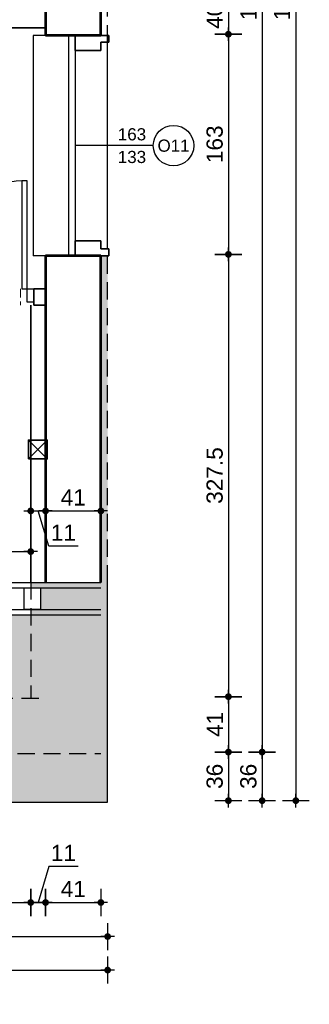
# Model space of a CAD drawing. Header units: millimetres. Extents: x 11979 to 23691, y 12825 to 41978.
# Tile 145 of 256: x 21515 to 21730, y 33072 to 33801. Entities that reach past the tile are written whole.
import ezdxf
from ezdxf.enums import TextEntityAlignment as Align

# ---------------------------------------------------------------- set-up
doc = ezdxf.new("R2010")
doc.units = ezdxf.units.MM
doc.linetypes.add('DASHED', pattern=[19.05, 12.7, -6.35])
for name, color, linetype in [('-LI-WIDOK', 2, 'Continuous'), ('-WYMIAR', 8, 'Continuous'), ('_drzwi łuk', 1, 'Continuous'), ('_PROJEKTOWANE', 5, 'Continuous'), ('drzwi łuk', 1, 'Continuous'), ('PROJEKTOWANE', 5, 'Continuous')]:
    doc.layers.add(name, color=color, linetype=linetype)
for name, color, linetype, lineweight in [('-ŚCIANY DZIAŁOWE', 3, 'Continuous', 35), ('-ŚCIANY NOŚNE', 4, 'Continuous', 53), ('CIENKA - KRESKOWANIA', 254, 'Continuous', 0)]:
    doc.layers.add(name, color=color, linetype=linetype, lineweight=lineweight)
doc.styles.add('ARIAL', font='arial.ttf', dxfattribs={"height": 0.5})
doc.styles.get("Standard").update_dxf_attribs({"font": 'arial.ttf'})
doc.dimstyles.new('CZA-KROPKA-50', dxfattribs={"dimtxt": 12, "dimasz": 1, "dimexe": 2, "dimexo": 25, "dimgap": 4, "dimtad": 1, "dimdec": 1, "dimrnd": 0.5, "dimzin": 9, "dimdsep": 46, "dimtxsty": 'Standard', "dimblk": 'CZA-KROPKA', "dimblk1": 'CZA-KROPKA', "dimblk2": 'CZA-KROPKA', "dimsah": 1, "dimcen": -20, "dimse1": 1, "dimse2": 1, "dimclrd": 8, "dimclre": 8, "dimclrt": 9, "dimadec": 0, "dimazin": 0, "dimtfac": 1, "dimtdec": 1, "dimtmove": 1, "dimatfit": 3, "dimldrblk": 'CZA-KROPKA', "dimfxl": 1, "dimtolj": 1, "dimtzin": 9, "dimarcsym": 0})

# ---------------------------------------------------------------- blocks, each defined once
blk = doc.blocks.new('CZA-KROPKA')
at = {"layer": '-WYMIAR', "linetype": 'ByBlock'}
for p, q in [((0, 10), (0, -10)), ((5, 0), (-5, 0))]:
    blk.add_line(p, q, dxfattribs=at)
at = {"layer": '-WYMIAR', "linetype": 'ByBlock', "const_width": 2.5}
blk.add_lwpolyline([(-1.25, 0, 1), (1.25, 0, 1)], format="xyb", close=True, dxfattribs=at)
blk = doc.blocks.new('*D1322')
at = {"layer": '-WYMIAR', "color": 8, "lineweight": -2}
blk.add_line((21670.18, 33626.12), (21670.18, 33300.62), dxfattribs=at)
at = {"layer": 'Defpoints', "color": 0}
for p in [(21581.7, 33627.12), (21578.7, 33299.62), (21670.18, 33299.62)]:
    blk.add_point(p, dxfattribs=at)
at = {"layer": '-WYMIAR', "color": 8, "lineweight": -2}
for p, rotation in [((21670.18, 33627.12), 90), ((21670.18, 33299.62), 270)]:
    blk.add_blockref('CZA-KROPKA', p, dxfattribs=dict(at, rotation=rotation))
at = {"layer": '-WYMIAR', "color": 9, "insert": (21660.05, 33463.37), "char_height": 12, "attachment_point": 5, "rotation": 90, "bg_fill": 3, "box_fill_scale": 1.1, "bg_fill_color": 257, "bg_fill_transparency": 0}
blk.add_mtext('\\A1;327.5', dxfattribs=at)
blk = doc.blocks.new('*D1323')
at = {"layer": '-WYMIAR', "color": 8, "lineweight": -2}
blk.add_line((21670.18, 33298.62), (21670.18, 33259.62), dxfattribs=at)
at = {"layer": 'Defpoints', "color": 0}
for p in [(21578.7, 33299.62), (21619.7, 33258.62), (21670.18, 33258.62)]:
    blk.add_point(p, dxfattribs=at)
at = {"layer": '-WYMIAR', "color": 8, "lineweight": -2}
for p, rotation in [((21670.18, 33299.62), 90), ((21670.18, 33258.62), 270)]:
    blk.add_blockref('CZA-KROPKA', p, dxfattribs=dict(at, rotation=rotation))
at = {"layer": '-WYMIAR', "color": 9, "insert": (21660.15, 33279.12), "char_height": 12, "attachment_point": 5, "rotation": 90, "bg_fill": 3, "box_fill_scale": 1.1, "bg_fill_color": 257, "bg_fill_transparency": 0}
blk.add_mtext('\\A1;41', dxfattribs=at)
blk = doc.blocks.new('*D1324')
at = {"layer": '-WYMIAR', "color": 8, "lineweight": -2}
blk.add_line((21670.18, 33257.62), (21670.18, 33223.62), dxfattribs=at)
at = {"layer": 'Defpoints', "color": 0}
for p in [(21619.7, 33258.62), (21624.7, 33222.62), (21670.18, 33222.62)]:
    blk.add_point(p, dxfattribs=at)
at = {"layer": '-WYMIAR', "color": 8, "lineweight": -2}
for p, rotation in [((21670.18, 33258.62), 90), ((21670.18, 33222.62), 270)]:
    blk.add_blockref('CZA-KROPKA', p, dxfattribs=dict(at, rotation=rotation))
at = {"layer": '-WYMIAR', "color": 9, "insert": (21660.05, 33240.62), "char_height": 12, "attachment_point": 5, "rotation": 90, "bg_fill": 3, "box_fill_scale": 1.1, "bg_fill_color": 257, "bg_fill_transparency": 0}
blk.add_mtext('\\A1;36', dxfattribs=at)
blk = doc.blocks.new('*D1332')
at = {"layer": '-WYMIAR', "color": 8, "lineweight": -2}
blk.add_line((21203.07, 33147.22), (21522.67, 33147.22), dxfattribs=at)
at = {"layer": 'Defpoints', "color": 0}
for p in [(21202.07, 33454.77), (21523.67, 33360.17), (21523.67, 33147.22)]:
    blk.add_point(p, dxfattribs=at)
at = {"layer": '-WYMIAR', "color": 8, "lineweight": -2, "rotation": 180}
blk.add_blockref('CZA-KROPKA', (21202.07, 33147.22), dxfattribs=at)
at = {"layer": '-WYMIAR', "color": 8, "lineweight": -2}
blk.add_blockref('CZA-KROPKA', (21523.67, 33147.22), dxfattribs=at)
at = {"layer": '-WYMIAR', "color": 9, "insert": (21362.87, 33157.35), "char_height": 12, "attachment_point": 5, "bg_fill": 3, "box_fill_scale": 1.1, "bg_fill_color": 257, "bg_fill_transparency": 0}
blk.add_mtext('\\A1;321.5', dxfattribs=at)
blk = doc.blocks.new('*D1333')
at = {"layer": '-WYMIAR', "color": 8, "lineweight": -2}
blk.add_line((21535.67, 33147.22), (21574.67, 33147.22), dxfattribs=at)
at = {"layer": 'Defpoints', "color": 0}
for p in [(21575.67, 33328.22), (21534.67, 33298.62), (21575.67, 33147.22)]:
    blk.add_point(p, dxfattribs=at)
at = {"layer": '-WYMIAR', "color": 8, "lineweight": -2, "rotation": 180}
blk.add_blockref('CZA-KROPKA', (21534.67, 33147.22), dxfattribs=at)
at = {"layer": '-WYMIAR', "color": 8, "lineweight": -2}
blk.add_blockref('CZA-KROPKA', (21575.67, 33147.22), dxfattribs=at)
at = {"layer": '-WYMIAR', "color": 9, "insert": (21555.17, 33157.25), "char_height": 12, "attachment_point": 5, "bg_fill": 3, "box_fill_scale": 1.1, "bg_fill_color": 257, "bg_fill_transparency": 0}
blk.add_mtext('\\A1;41', dxfattribs=at)
blk = doc.blocks.new('*D1334')
at = {"layer": '-WYMIAR', "color": 8, "lineweight": -2}
blk.add_line((19871.67, 33097.18), (21579.67, 33097.18), dxfattribs=at)
at = {"layer": 'Defpoints', "color": 0}
for p in [(19870.67, 33328.22), (21580.67, 33328.22), (21580.67, 33097.18)]:
    blk.add_point(p, dxfattribs=at)
at = {"layer": '-WYMIAR', "color": 8, "lineweight": -2, "rotation": 180}
blk.add_blockref('CZA-KROPKA', (19870.67, 33097.18), dxfattribs=at)
at = {"layer": '-WYMIAR', "color": 8, "lineweight": -2}
blk.add_blockref('CZA-KROPKA', (21580.67, 33097.18), dxfattribs=at)
at = {"layer": '-WYMIAR', "color": 9, "insert": (20725.67, 33107.31), "char_height": 12, "attachment_point": 5, "bg_fill": 3, "box_fill_scale": 1.1, "bg_fill_color": 257, "bg_fill_transparency": 0}
blk.add_mtext('\\A1;1710', dxfattribs=at)
blk = doc.blocks.new('*D1338')
at = {"layer": '-WYMIAR', "color": 8, "lineweight": -2}
blk.add_line((20968.72, 33122.01), (21579.67, 33122.01), dxfattribs=at)
at = {"layer": 'Defpoints', "color": 0}
for p in [(20967.72, 33384.17), (21580.67, 33221.62), (21580.67, 33122.01)]:
    blk.add_point(p, dxfattribs=at)
at = {"layer": '-WYMIAR', "color": 8, "lineweight": -2, "rotation": 180}
blk.add_blockref('CZA-KROPKA', (20967.72, 33122.01), dxfattribs=at)
at = {"layer": '-WYMIAR', "color": 8, "lineweight": -2}
blk.add_blockref('CZA-KROPKA', (21580.67, 33122.01), dxfattribs=at)
at = {"layer": '-WYMIAR', "color": 9, "insert": (21274.19, 33132.14), "char_height": 12, "attachment_point": 5, "bg_fill": 3, "box_fill_scale": 1.1, "bg_fill_color": 257, "bg_fill_transparency": 0}
blk.add_mtext('\\A1;613', dxfattribs=at)
blk = doc.blocks.new('*D1339')
at = {"layer": '-WYMIAR', "color": 8, "lineweight": -2}
blk.add_line((21720.18, 34414.62), (21720.18, 33223.62), dxfattribs=at)
at = {"layer": 'Defpoints', "color": 0}
for p in [(21624.7, 34415.62), (21624.7, 33222.62), (21720.18, 33222.62)]:
    blk.add_point(p, dxfattribs=at)
at = {"layer": '-WYMIAR', "color": 8, "lineweight": -2}
for p, rotation in [((21720.18, 34415.62), 90), ((21720.18, 33222.62), 270)]:
    blk.add_blockref('CZA-KROPKA', p, dxfattribs=dict(at, rotation=rotation))
at = {"layer": '-WYMIAR', "color": 9, "insert": (21710.05, 33819.12), "char_height": 12, "attachment_point": 5, "rotation": 90, "bg_fill": 3, "box_fill_scale": 1.1, "bg_fill_color": 257, "bg_fill_transparency": 0}
blk.add_mtext('\\A1;1193', dxfattribs=at)
blk = doc.blocks.new('*D1341')
at = {"layer": '-WYMIAR', "color": 8, "lineweight": -2}
blk.add_line((21695.18, 34378.62), (21695.18, 33259.62), dxfattribs=at)
at = {"layer": 'Defpoints', "color": 0}
for p in [(21619.7, 34379.62), (21619.7, 33258.62), (21695.18, 33258.62)]:
    blk.add_point(p, dxfattribs=at)
at = {"layer": '-WYMIAR', "color": 8, "lineweight": -2}
for p, rotation in [((21695.18, 34379.62), 90), ((21695.18, 33258.62), 270)]:
    blk.add_blockref('CZA-KROPKA', p, dxfattribs=dict(at, rotation=rotation))
at = {"layer": '-WYMIAR', "color": 9, "insert": (21685.15, 33819.12), "char_height": 12, "attachment_point": 5, "rotation": 90, "bg_fill": 3, "box_fill_scale": 1.1, "bg_fill_color": 257, "bg_fill_transparency": 0}
blk.add_mtext('\\A1;1121', dxfattribs=at)
blk = doc.blocks.new('*D1342')
at = {"layer": '-WYMIAR', "color": 8, "lineweight": -2}
blk.add_line((21695.18, 33257.62), (21695.18, 33223.62), dxfattribs=at)
at = {"layer": 'Defpoints', "color": 0}
for p in [(21619.7, 33258.62), (21619.7, 33222.62), (21695.18, 33222.62)]:
    blk.add_point(p, dxfattribs=at)
at = {"layer": '-WYMIAR', "color": 8, "lineweight": -2}
for p, rotation in [((21695.18, 33258.62), 90), ((21695.18, 33222.62), 270)]:
    blk.add_blockref('CZA-KROPKA', p, dxfattribs=dict(at, rotation=rotation))
at = {"layer": '-WYMIAR', "color": 9, "insert": (21685.05, 33240.62), "char_height": 12, "attachment_point": 5, "rotation": 90, "bg_fill": 3, "box_fill_scale": 1.1, "bg_fill_color": 257, "bg_fill_transparency": 0}
blk.add_mtext('\\A1;36', dxfattribs=at)
blk = doc.blocks.new('*D1351')
at = {"layer": '-WYMIAR', "color": 8, "lineweight": -2}
for p, q in [((21524.67, 33437.14), (21533.67, 33437.14)), ((21536.99, 33411.06), (21529.17, 33437.14)), ((21558.74, 33411.06), (21536.99, 33411.06))]:
    blk.add_line(p, q, dxfattribs=at)
at = {"layer": 'Defpoints', "color": 0}
for p in [(21523.67, 33437.14), (21534.67, 33437.14), (21534.67, 33437.14)]:
    blk.add_point(p, dxfattribs=at)
at = {"layer": '-WYMIAR', "color": 8, "lineweight": -2, "rotation": 180}
blk.add_blockref('CZA-KROPKA', (21523.67, 33437.14), dxfattribs=at)
at = {"layer": '-WYMIAR', "color": 8, "lineweight": -2}
blk.add_blockref('CZA-KROPKA', (21534.67, 33437.14), dxfattribs=at)
at = {"layer": '-WYMIAR', "color": 9, "insert": (21547.86, 33421.09), "char_height": 12, "attachment_point": 5, "bg_fill": 3, "box_fill_scale": 1.1, "bg_fill_color": 257, "bg_fill_transparency": 0}
blk.add_mtext('\\A1;11', dxfattribs=at)
blk = doc.blocks.new('*D1352')
at = {"layer": '-WYMIAR', "color": 8, "lineweight": -2}
blk.add_line((21535.67, 33437.14), (21574.67, 33437.14), dxfattribs=at)
at = {"layer": 'Defpoints', "color": 0}
for p in [(21534.67, 33437.14), (21575.67, 33437.14), (21575.67, 33423.79)]:
    blk.add_point(p, dxfattribs=at)
at = {"layer": '-WYMIAR', "color": 8, "lineweight": -2, "rotation": 180}
blk.add_blockref('CZA-KROPKA', (21534.67, 33437.14), dxfattribs=at)
at = {"layer": '-WYMIAR', "color": 8, "lineweight": -2}
blk.add_blockref('CZA-KROPKA', (21575.67, 33437.14), dxfattribs=at)
at = {"layer": '-WYMIAR', "color": 9, "insert": (21555.17, 33447.16), "char_height": 12, "attachment_point": 5, "bg_fill": 3, "box_fill_scale": 1.1, "bg_fill_color": 257, "bg_fill_transparency": 0}
blk.add_mtext('\\A1;41', dxfattribs=at)
blk = doc.blocks.new('*D1354')
at = {"layer": '-WYMIAR', "color": 8, "lineweight": -2}
blk.add_line((21670.18, 33829.62), (21670.18, 33791.12), dxfattribs=at)
at = {"layer": 'Defpoints', "color": 0}
for p in [(21619.7, 33830.62), (21619.7, 33790.12)]:
    blk.add_point(p, dxfattribs=at)
at = {"layer": '-WYMIAR', "color": 8, "lineweight": -2}
for p, rotation in [((21670.18, 33830.62), 90), ((21670.18, 33790.12), 270)]:
    blk.add_blockref('CZA-KROPKA', p, dxfattribs=dict(at, rotation=rotation))
at = {"layer": '-WYMIAR', "color": 9, "insert": (21660.05, 33810.37), "char_height": 12, "attachment_point": 5, "rotation": 90, "bg_fill": 3, "box_fill_scale": 1.1, "bg_fill_color": 257, "bg_fill_transparency": 0}
blk.add_mtext('\\A1;40.5', dxfattribs=at)
at = {"layer": 'Defpoints', "color": 0}
blk.add_point((21670.18, 33790.12), dxfattribs=at)
blk = doc.blocks.new('*D1355')
at = {"layer": '-WYMIAR', "color": 8, "lineweight": -2}
blk.add_line((21670.18, 33789.12), (21670.18, 33628.12), dxfattribs=at)
at = {"layer": 'Defpoints', "color": 0}
for p in [(21619.7, 33790.12), (21619.7, 33627.12), (21670.18, 33627.12)]:
    blk.add_point(p, dxfattribs=at)
at = {"layer": '-WYMIAR', "color": 8, "lineweight": -2}
for p, rotation in [((21670.18, 33790.12), 89.99999999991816), ((21670.18, 33627.12), 269.9999999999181)]:
    blk.add_blockref('CZA-KROPKA', p, dxfattribs=dict(at, rotation=rotation))
at = {"layer": '-WYMIAR', "color": 9, "insert": (21660.05, 33708.62), "char_height": 12, "attachment_point": 5, "rotation": 90, "bg_fill": 3, "box_fill_scale": 1.1, "bg_fill_color": 257, "bg_fill_transparency": 0}
blk.add_mtext('\\A1;163', dxfattribs=at)
blk = doc.blocks.new('*D1376')
at = {"layer": '-WYMIAR', "color": 8, "lineweight": -2}
for p, q in [((21536.99, 33173.9), (21529.17, 33147.22)), ((21558.74, 33173.9), (21536.99, 33173.9)), ((21524.67, 33147.22), (21533.67, 33147.22))]:
    blk.add_line(p, q, dxfattribs=at)
at = {"layer": 'Defpoints', "color": 0}
for p in [(21523.67, 33298.62), (21534.67, 33298.62), (21534.67, 33147.22)]:
    blk.add_point(p, dxfattribs=at)
at = {"layer": '-WYMIAR', "color": 8, "lineweight": -2, "rotation": 180}
blk.add_blockref('CZA-KROPKA', (21523.67, 33147.22), dxfattribs=at)
at = {"layer": '-WYMIAR', "color": 8, "lineweight": -2}
blk.add_blockref('CZA-KROPKA', (21534.67, 33147.22), dxfattribs=at)
at = {"layer": '-WYMIAR', "color": 9, "insert": (21547.86, 33183.92), "char_height": 12, "attachment_point": 5, "bg_fill": 3, "box_fill_scale": 1.1, "bg_fill_color": 257, "bg_fill_transparency": 0}
blk.add_mtext('\\A1;11', dxfattribs=at)
blk = doc.blocks.new('*D1651')
at = {"layer": '_PROJEKTOWANE', "color": 8, "lineweight": -2}
blk.add_line((21323.07, 33407.04), (21522.67, 33407.04), dxfattribs=at)
at = {"layer": 'Defpoints', "color": 0}
for p in [(21322.07, 33413.95), (21523.67, 33418.42), (21523.67, 33407.04)]:
    blk.add_point(p, dxfattribs=at)
at = {"layer": '_PROJEKTOWANE', "color": 8, "lineweight": -2, "rotation": 180}
blk.add_blockref('CZA-KROPKA', (21322.07, 33407.04), dxfattribs=at)
at = {"layer": '_PROJEKTOWANE', "color": 8, "lineweight": -2}
blk.add_blockref('CZA-KROPKA', (21523.67, 33407.04), dxfattribs=at)
at = {"layer": '_PROJEKTOWANE', "color": 9, "insert": (21422.87, 33417.17), "char_height": 12, "attachment_point": 5}
blk.add_mtext('\\A1;201.5', dxfattribs=at)

msp = doc.modelspace()

# ---------------------------------------------------------------- hatches: boundary and pattern name
at = {"layer": '-LI-WIDOK', "true_color": 0xaf4318}
h = msp.add_hatch(color=34, dxfattribs=at)
h.dxf.hatch_style = 1
edge = h.paths.add_edge_path()
edge.add_line((20545.05, 33298.49), (20413.67, 33298.62))
edge.add_line((20413.67, 33298.62), (20413.67, 33364.17))
edge.add_line((20413.67, 33364.17), (19914.83, 33364.17))
edge.add_line((19914.83, 33364.17), (19914.83, 33380.17))
edge.add_line((19914.83, 33380.17), (19926.83, 33380.17))
edge.add_line((19926.83, 33380.17), (20338.22, 33380.17))
edge.add_line((20338.22, 33380.17), (20413.67, 33380.17))
edge.add_line((20413.67, 33380.17), (20413.67, 33384.17))
edge.add_line((20413.67, 33384.17), (20338.22, 33384.17))
edge.add_line((20338.22, 33384.17), (19875.67, 33384.17))
edge.add_line((19875.67, 33384.17), (19875.67, 33667.12))
edge.add_line((19875.67, 33667.12), (19870.67, 33667.12))
edge.add_line((19870.67, 33667.12), (19870.67, 33221.62))
edge.add_line((19870.67, 33221.62), (21580.67, 33221.62))
edge.add_line((21580.67, 33221.62), (21580.67, 33384.17))
edge.add_line((21580.67, 33384.17), (21580.67, 33626.12))
edge.add_line((21580.67, 33626.12), (21575.67, 33626.12))
edge.add_line((21575.67, 33626.12), (21575.67, 33384.17))
edge.add_line((21575.67, 33384.17), (21523.67, 33384.17))
edge.add_line((21523.67, 33384.17), (21523.67, 33380.17))
edge.add_line((21523.67, 33380.17), (21530.83, 33380.17))
edge.add_line((21530.83, 33380.17), (21530.83, 33364.17))
edge.add_line((21530.83, 33364.17), (21523.67, 33364.17))
edge.add_line((21523.67, 33364.17), (21523.67, 33298.62))
edge.add_line((21523.67, 33298.62), (20925.74, 33298.54))
edge.add_arc((20912, 33292.51), 15, -204.04233, 23.70935, ccw=False)
edge.add_line((20898.3, 33298.62), (20572.51, 33298.62))
edge.add_arc((20558.81, 33292.51), 15, -203.49565, 24.04233, ccw=False)
h.paths.add_polyline_path([(21444.49, 33267.23), (21444.49, 33291.88)], flags=16)
h.paths.add_polyline_path([(21544.28, 34038.82), (21568.93, 34038.82), (21568.93, 34063.55), (21544.28, 34063.55)])
h.paths.add_polyline_path([(21532.55, 34052.85), (21557.2, 34052.85), (21557.2, 34077.57), (21532.55, 34077.57)])
h.paths.add_polyline_path([(21444.49, 34347.23), (21444.49, 34371.88), (21419.76, 34371.88), (21419.76, 34347.23)])
h = msp.add_hatch(color=34, dxfattribs=at)
h.dxf.hatch_style = 1
h.paths.add_polyline_path([(20558.81, 33307.51), (20558.81, 33333.07), (20501.81, 33333.07), (20479.81, 33333.07), (20479.81, 33360.17), (20438.67, 33360.17), (20438.67, 33298.62), (20545.05, 33298.49, -0.054753), (20546.68, 33301.34, -0.239933)])
h.paths.add_polyline_path([(20438.67, 33360.17), (20413.67, 33360.17), (20413.67, 33298.62), (20438.67, 33298.62)])
h.paths.add_polyline_path([(20912, 33307.51), (20912.24, 33333.07), (20853.72, 33333.07), (20831.72, 33333.07), (20831.72, 33360.17), (20637.81, 33360.17), (20637.81, 33333.07), (20615.81, 33333.07), (20558.81, 33333.07), (20558.81, 33307.51, -0.212723), (20569.96, 33302.54, -0.078356), (20572.51, 33298.62), (20898.3, 33298.62, -0.082267), (20901.01, 33302.72, -0.208664)])
h.paths.add_polyline_path([(21182.67, 33360.17), (20989.72, 33360.17), (20989.72, 33333.07), (20967.72, 33333.07), (20912.24, 33333.07), (20912, 33307.51, -0.241371), (20924.18, 33301.27, -0.051966), (20925.72, 33298.57), (21182.67, 33298.62)])
h.paths.add_polyline_path([(21523.67, 33360.17), (21202.07, 33360.17), (21202.07, 33298.62), (21523.67, 33298.62)])
at = {"layer": '-WYMIAR'}
h = msp.add_hatch(dxfattribs=at)
h.set_pattern_fill('DACHOWKA', color=256)
h.set_pattern_definition([(0, (463897.023, 31501.895), (0, 45), [9, -6]), (0, (463904.523, 31524.395), (0, 45), [9, -6]), (90, (463894.023, 31504.895), (-15, 9e-16), [19.5, -25.5]), (90, (463901.523, 31527.395), (-15, 9e-16), [19.5, -25.5]), (45, (463906.023, 31501.895), (-22.4999964, 22.4999964), [4.2426, -27.5772]), (45, (463921.023, 31501.895), (-22.4999964, 22.4999964), [4.2426, -27.5772]), (45, (463936.023, 31501.895), (-22.4999964, 22.4999964), [4.2426, -27.5772]), (135, (463897.023, 31501.895), (-22.4999964, -22.4999964), [4.2426, -27.5772]), (135, (463912.023, 31501.895), (-22.4999964, -22.4999964), [4.2426, -27.5772]), (135, (463927.023, 31501.895), (-22.4999964, -22.4999964), [4.2426, -27.5772])])
h.paths.add_polyline_path([(20410.29, 33360.17), (19913.29, 33360.17), (19913.29, 33298.62), (20410.29, 33298.62)])
h.paths.add_polyline_path([(20435.29, 33360.17), (20410.29, 33360.17), (20410.29, 33298.62), (20435.29, 33298.62)])
h.paths.add_polyline_path([(20555.43, 33307.51), (20555.43, 33333.07), (20498.43, 33333.07), (20476.43, 33333.07), (20476.43, 33360.17), (20435.29, 33360.17), (20435.29, 33298.62), (20541.67, 33298.49, -0.054753), (20543.3, 33301.34, -0.239933)])
h.paths.add_polyline_path([(20908.62, 33307.51), (20908.86, 33333.07), (20850.34, 33333.07), (20828.34, 33333.07), (20828.34, 33360.17), (20634.43, 33360.17), (20634.43, 33333.07), (20612.43, 33333.07), (20555.43, 33333.07), (20555.43, 33307.51, -0.212723), (20566.58, 33302.54, -0.078356), (20569.12, 33298.62), (20894.92, 33298.62, -0.082267), (20897.62, 33302.72, -0.208664)])
h.paths.add_polyline_path([(21179.29, 33360.17), (20986.34, 33360.17), (20986.34, 33333.07), (20964.34, 33333.07), (20908.86, 33333.07), (20908.62, 33307.51, -0.241371), (20920.8, 33301.27, -0.052455), (20922.36, 33298.54), (21179.29, 33298.62)])
h.paths.add_polyline_path([(21198.69, 33360.17), (21179.29, 33360.17), (21179.29, 33298.62), (21198.69, 33298.62)])
h.paths.add_polyline_path([(20476.43, 30887.98), (20555.43, 30913.04), (19913.29, 30913.04), (19913.29, 30709.54), (21531.29, 30709.54), (21531.29, 30913.04), (20961.47, 30913.04), (20907.34, 30913.04), (20986.34, 30887.98), (20986.34, 30787.98), (20986.34, 30743.98), (20964.34, 30743.98), (20828.34, 30743.98), (20828.34, 30887.98), (20907.34, 30913.04), (20611.64, 30913.04), (20555.43, 30913.04), (20634.43, 30887.98), (20634.43, 30787.98), (20634.43, 30743.98), (20612.43, 30743.98), (20476.43, 30743.98)])
h.paths.add_polyline_path([(21572.29, 30913.04), (21531.29, 30913.04), (21531.29, 30709.54), (19913.29, 30709.54), (19913.29, 30913.04), (19872.29, 30913.04), (19872.29, 30668.54), (21572.29, 30668.54)])
h.paths.add_polyline_path([(21577.29, 30937.04), (21577.29, 31133.04), (21572.29, 31133.04), (21572.29, 31037.04), (21572.29, 30937.04), (21572.29, 30668.54), (19872.29, 30668.54), (19872.29, 31133.04), (19867.29, 31133.04), (19867.29, 30937.04), (19867.29, 30632.54), (21577.29, 30632.54)])

# ---------------------------------------------------------------- linework, layer by layer
at = {"layer": '-LI-WIDOK'}
for p, q in [((21377.38, 33384.17), (21575.67, 33384.17)), ((21580.67, 33221.62), (21580.67, 33384.17)), ((21377.38, 33380.17), (21575.67, 33380.17)), ((21518.83, 33364.17), (21518.83, 33380.17)), ((21518.83, 33380.17), (21530.83, 33380.17)), ((21530.83, 33380.17), (21530.83, 33364.17)), ((20985.72, 33364.17), (21575.67, 33364.17)), ((21530.83, 33364.17), (21518.83, 33364.17)), ((20989.72, 33360.17), (21575.67, 33360.17)), ((19870.67, 33221.62), (21580.67, 33221.62))]:
    msp.add_line(p, q, dxfattribs=at)
at = {"layer": '-LI-WIDOK', "linetype": 'DASHED'}
for p, q in [((19916.67, 33298.62), (21534.67, 33298.62)), ((19875.67, 33257.62), (21575.67, 33257.62))]:
    msp.add_line(p, q, dxfattribs=at)
at = {"layer": '-ŚCIANY DZIAŁOWE'}
for p, q in [((21534.67, 33794.74), (21241.67, 33794.74)), ((21534.67, 33789.12), (21575.67, 33789.12)), ((21556.67, 33778.12), (21556.67, 33789.12)), ((21575.67, 33789.12), (21581.67, 33789.12)), ((21581.67, 33784.12), (21575.67, 33784.12)), ((21575.67, 33784.12), (21575.67, 33778.12)), ((21581.67, 33789.12), (21581.67, 33784.12)), ((21575.67, 33778.12), (21556.67, 33778.12)), ((21575.67, 33637.12), (21556.67, 33637.12)), ((21556.67, 33637.12), (21556.67, 33626.12)), ((21523.67, 33601.62), (21523.67, 33601.62)), ((21526.06, 33601.62), (21534.67, 33601.62)), ((21526.06, 33601.62), (21526.06, 33589.62)), ((21526.06, 33589.62), (21534.67, 33589.62))]:
    msp.add_line(p, q, dxfattribs=at)
msp.add_lwpolyline([(21521.91, 33475.66), (21535.91, 33475.66), (21535.91, 33489.66), (21521.91, 33489.66)], close=True, dxfattribs=at)
at = {"layer": '-ŚCIANY NOŚNE'}
for p, q in [((21534.67, 33829.62), (21534.67, 33789.12)), ((21575.67, 33789.12), (21575.67, 33829.62)), ((21575.67, 33789.12), (21534.67, 33789.12))]:
    msp.add_line(p, q, dxfattribs=at)
at = {"layer": 'CIENKA - KRESKOWANIA', "linetype": 'DASHED', "ltscale": 0.5}
msp.add_line((21516.06, 33601.62), (21516.06, 33589.62), dxfattribs=at)
at = {"layer": 'drzwi łuk', "ltscale": 0.5}
for p, q in [((21521.91, 33489.66), (21535.91, 33475.66)), ((21535.91, 33489.66), (21521.91, 33475.66))]:
    msp.add_line(p, q, dxfattribs=at)
at = {"layer": 'PROJEKTOWANE'}
for p, q in [((21525.39, 33789.14), (21525.39, 33626.11)), ((21534.67, 33789.12), (21525.39, 33789.12)), ((21551.67, 33789.12), (21551.67, 33626.12)), ((21556.67, 33778.12), (21556.67, 33637.12)), ((21614.53, 33707.62), (21556.67, 33707.62)), ((21534.67, 33626.12), (21525.39, 33626.12))]:
    msp.add_line(p, q, dxfattribs=at)
for points in [[(21521.06, 33681.62), (21517.06, 33681.62), (21517.06, 33601.62), (21521.06, 33601.62)], [(21521.06, 33601.62), (21526.06, 33601.62), (21526.06, 33591.62), (21521.06, 33591.62)]]:
    msp.add_lwpolyline(points, close=True, dxfattribs=at)
msp.add_arc((21521.06, 33601.62), 80, 90, 180, dxfattribs=at)

# ---------------------------------------------------------------- texts
at = {"layer": 'PROJEKTOWANE', "style": 'ARIAL'}
for s, p in [('163', (21598.71, 33716.02)), ('133', (21598.71, 33699.24))]:
    msp.add_text(s, height=9, dxfattribs=at).set_placement(p, align=Align.MIDDLE_CENTER)

# ---------------------------------------------------------------- next in the draw order: dimensions: what is measured, and where the dimension line sits
at = {"layer": '-WYMIAR'}
dim = msp.add_linear_dim(base=(21670.18, 33299.62), p1=(21581.7, 33627.12), p2=(21578.7, 33299.62), angle=90, dimstyle='CZA-KROPKA-50', override={"dimfxl": 0, "dimfxlon": 1, "dimtfill": 1}, dxfattribs=at)
dim.commit()
dim.dimension.update_dxf_attribs({"geometry": '*D1322', "text_midpoint": (21660.05, 33463.37)})
dim = msp.add_linear_dim(base=(21523.67, 33147.22), p1=(21202.07, 33454.77), p2=(21523.67, 33360.17), dimstyle='CZA-KROPKA-50', override={"dimfxl": 0, "dimfxlon": 1, "dimtfill": 1}, dxfattribs=at)
dim.commit()
dim.dimension.update_dxf_attribs({"geometry": '*D1332', "text_midpoint": (21362.87, 33157.35)})

# ---------------------------------------------------------------- next in the draw order: linework, layer by layer
at = {"layer": '-ŚCIANY DZIAŁOWE'}
for p, q in [((21575.67, 33631.12), (21575.67, 33637.12)), ((21581.67, 33631.12), (21575.67, 33631.12)), ((21581.67, 33626.12), (21581.67, 33631.12)), ((21575.67, 33626.12), (21534.67, 33626.12)), ((21575.67, 33626.12), (21581.67, 33626.12))]:
    msp.add_line(p, q, dxfattribs=at)
at = {"layer": '-ŚCIANY NOŚNE'}
msp.add_line((21575.67, 33626.12), (21534.67, 33626.12), dxfattribs=at)
at = {"layer": 'PROJEKTOWANE'}
msp.add_line((21580.43, 33784.12), (21580.43, 33631.12), dxfattribs=at)

# ---------------------------------------------------------------- next in the draw order: dimensions: what is measured, and where the dimension line sits
at = {"layer": '-WYMIAR'}
dim = msp.add_linear_dim(base=(21670.18, 33258.62), p1=(21578.7, 33299.62), p2=(21619.7, 33258.62), angle=90, dimstyle='CZA-KROPKA-50', override={"dimfxl": 0, "dimfxlon": 1, "dimtfill": 1}, dxfattribs=at)
dim.commit()
dim.dimension.update_dxf_attribs({"geometry": '*D1323', "text_midpoint": (21660.15, 33279.12)})

# ---------------------------------------------------------------- next in the draw order: dimensions: what is measured, and where the dimension line sits
dim = msp.add_linear_dim(base=(21575.67, 33147.22), p1=(21534.67, 33298.62), p2=(21575.67, 33328.22), dimstyle='CZA-KROPKA-50', override={"dimfxl": 0, "dimfxlon": 1, "dimtfill": 1}, dxfattribs=at)
dim.commit()
dim.dimension.update_dxf_attribs({"geometry": '*D1333', "text_midpoint": (21555.17, 33157.25)})
dim = msp.add_linear_dim(base=(21670.18, 33222.62), p1=(21619.7, 33258.62), p2=(21624.7, 33222.62), angle=90, dimstyle='CZA-KROPKA-50', override={"dimfxl": 0, "dimfxlon": 1, "dimtfill": 1}, dxfattribs=at)
dim.commit()
dim.dimension.update_dxf_attribs({"geometry": '*D1324', "text_midpoint": (21660.05, 33240.62)})

# ---------------------------------------------------------------- next in the draw order: dimensions: what is measured, and where the dimension line sits
dim = msp.add_linear_dim(base=(21720.18, 33222.62), p1=(21624.7, 34415.62), p2=(21624.7, 33222.62), angle=90, dimstyle='CZA-KROPKA-50', override={"dimfxl": 0, "dimfxlon": 1, "dimtfill": 1}, dxfattribs=at)
dim.commit()
dim.dimension.update_dxf_attribs({"geometry": '*D1339', "text_midpoint": (21710.05, 33819.12)})
dim = msp.add_linear_dim(base=(21580.67, 33097.18), p1=(19870.67, 33328.22), p2=(21580.67, 33328.22), dimstyle='CZA-KROPKA-50', override={"dimfxl": 0, "dimfxlon": 1, "dimtfill": 1}, dxfattribs=at)
dim.commit()
dim.dimension.update_dxf_attribs({"geometry": '*D1334', "text_midpoint": (20725.67, 33107.31)})

# ---------------------------------------------------------------- next in the draw order: dimensions: what is measured, and where the dimension line sits
dim = msp.add_linear_dim(base=(21695.18, 33258.62), p1=(21619.7, 34379.62), p2=(21619.7, 33258.62), angle=90, dimstyle='CZA-KROPKA-50', override={"dimfxl": 0, "dimfxlon": 1, "dimtfill": 1}, dxfattribs=at)
dim.commit()
dim.dimension.update_dxf_attribs({"geometry": '*D1341', "text_midpoint": (21685.15, 33819.12)})
dim = msp.add_linear_dim(base=(21580.6708, 33122.0068), p1=(20967.7159, 33384.1737), p2=(21580.6708, 33221.6243), dimstyle='CZA-KROPKA-50', override={"dimfxl": 0, "dimfxlon": 1, "dimtfill": 1}, dxfattribs=at)
dim.commit()
dim.dimension.update_dxf_attribs({"geometry": '*D1338', "text_midpoint": (21274.1934, 33132.1377)})

# ---------------------------------------------------------------- next in the draw order: linework, layer by layer
at = {"layer": '-LI-WIDOK', "linetype": 'DASHED'}
msp.add_line((21523.67, 33384.17), (21523.67, 33298.62), dxfattribs=at)
at = {"layer": '-ŚCIANY DZIAŁOWE'}
msp.add_line((21523.67, 33589.62), (21523.67, 33384.17), dxfattribs=at)
at = {"layer": '-ŚCIANY NOŚNE'}
for p, q in [((21534.67, 33626.12), (21534.67, 33384.17)), ((21575.67, 33384.17), (21575.67, 33626.12))]:
    msp.add_line(p, q, dxfattribs=at)
at = {"layer": '_drzwi łuk', "linetype": 'DASHED'}
msp.add_line((21580.67, 33384.17), (21580.67, 34252.07), dxfattribs=at)

# ---------------------------------------------------------------- next in the draw order: dimensions: what is measured, and where the dimension line sits
at = {"layer": '-WYMIAR'}
dim = msp.add_aligned_dim(p1=(21619.7, 33830.62), p2=(21619.7, 33790.12), distance=50.48, dimstyle='CZA-KROPKA-50', override={"dimfxl": 0, "dimfxlon": 1, "dimtfill": 1}, dxfattribs=at)
dim.commit()
dim.dimension.update_dxf_attribs({"geometry": '*D1354', "text_midpoint": (21660.05, 33810.37)})
dim = msp.add_linear_dim(base=(21695.18, 33222.62), p1=(21619.7, 33258.62), p2=(21619.7, 33222.62), angle=90, dimstyle='CZA-KROPKA-50', override={"dimfxl": 0, "dimfxlon": 1, "dimtfill": 1}, dxfattribs=at)
dim.commit()
dim.dimension.update_dxf_attribs({"geometry": '*D1342', "text_midpoint": (21685.05, 33240.62)})

# ---------------------------------------------------------------- next in the draw order: dimensions: what is measured, and where the dimension line sits
dim = msp.add_aligned_dim(p1=(21619.7, 33790.12), p2=(21619.7, 33627.12), distance=50.48, dimstyle='CZA-KROPKA-50', override={"dimfxl": 0, "dimfxlon": 1, "dimtfill": 1}, dxfattribs=at)
dim.commit()
dim.dimension.update_dxf_attribs({"geometry": '*D1355', "text_midpoint": (21660.05, 33708.62)})
dim = msp.add_linear_dim(base=(21534.67, 33437.14), p1=(21523.67, 33437.14), p2=(21534.67, 33437.14), dimstyle='CZA-KROPKA-50', override={"dimfxl": 0, "dimfxlon": 1, "dimtfill": 1}, dxfattribs=at)
dim.commit()
dim.dimension.update_dxf_attribs({"geometry": '*D1351', "text_midpoint": (21540.99, 33421.09)})
dim = msp.add_linear_dim(base=(21534.67, 33147.22), p1=(21523.67, 33298.62), p2=(21534.67, 33298.62), dimstyle='CZA-KROPKA-50', override={"dimfxl": 0, "dimfxlon": 1, "dimtfill": 1}, dxfattribs=at)
dim.commit()
dim.dimension.update_dxf_attribs({"geometry": '*D1376', "text_midpoint": (21540.99, 33173.9), "dimtype": 160})

# ---------------------------------------------------------------- next in the draw order: linework, layer by layer
at = {"layer": 'PROJEKTOWANE'}
msp.add_circle((21629.53, 33707.62), 15, dxfattribs=at)

# ---------------------------------------------------------------- next in the draw order: texts
at = {"layer": 'PROJEKTOWANE', "style": 'ARIAL'}
msp.add_text('O11', height=9, dxfattribs=at).set_placement((21629.53, 33707.62), align=Align.MIDDLE_CENTER)

# ---------------------------------------------------------------- next in the draw order: dimensions: what is measured, and where the dimension line sits
at = {"layer": '-WYMIAR'}
dim = msp.add_linear_dim(base=(21575.67, 33437.14), p1=(21534.67, 33437.14), p2=(21575.67, 33423.79), dimstyle='CZA-KROPKA-50', override={"dimfxl": 0, "dimfxlon": 1, "dimtfill": 1}, dxfattribs=at)
dim.commit()
dim.dimension.update_dxf_attribs({"geometry": '*D1352', "text_midpoint": (21555.17, 33447.16)})

# ---------------------------------------------------------------- next in the draw order: hatches: boundary and pattern name
h = msp.add_hatch(dxfattribs=at)
h.set_pattern_fill('DACHOWKA', color=256)
h.set_pattern_definition([(0, (463900.403, 31501.895), (0, 45), [9, -6]), (0, (463907.903, 31524.395), (0, 45), [9, -6]), (90, (463897.403, 31504.895), (-15, 9e-16), [19.5, -25.5]), (90, (463904.903, 31527.395), (-15, 9e-16), [19.5, -25.5]), (45, (463909.403, 31501.895), (-22.4999964, 22.4999964), [4.2426, -27.5772]), (45, (463924.403, 31501.895), (-22.4999964, 22.4999964), [4.2426, -27.5772]), (45, (463939.403, 31501.895), (-22.4999964, 22.4999964), [4.2426, -27.5772]), (135, (463900.403, 31501.895), (-22.4999964, -22.4999964), [4.2426, -27.5772]), (135, (463915.403, 31501.895), (-22.4999964, -22.4999964), [4.2426, -27.5772]), (135, (463930.403, 31501.895), (-22.4999964, -22.4999964), [4.2426, -27.5772])])
h.paths.add_polyline_path([(21523.67, 33360.17), (21202.07, 33360.17), (21202.07, 33298.62), (21523.67, 33298.62)])
h.paths.add_polyline_path([(21575.67, 33360.17), (21534.67, 33360.17), (21534.67, 33298.62), (20925.8, 33298.41, -1.559034), (20898.3, 33298.62), (20572.51, 33298.62, -1.53309), (20545.05, 33298.49), (19916.67, 33298.62), (19916.67, 33360.17), (19875.67, 33360.17), (19875.67, 33257.62), (21575.67, 33257.62)])
h.paths.add_polyline_path([(21580.67, 33384.17), (21580.67, 33626.12), (21575.67, 33626.12), (21575.67, 33384.17), (21575.67, 33257.62), (19875.67, 33257.62), (19875.67, 33667.12), (19870.67, 33667.12), (19870.67, 33221.62), (21580.67, 33221.62)])
h.paths.add_polyline_path([(21444.49, 33267.23), (21444.49, 33291.88), (21419.76, 33291.88), (21419.76, 33267.23)], flags=16)

# ---------------------------------------------------------------- next in the draw order: dimensions: what is measured, and where the dimension line sits
at = {"layer": '_PROJEKTOWANE'}
msp.add_linear_dim(base=(21575.67, 33147.22), p1=(21534.67, 33458.57), p2=(21575.67, 33462.56), dimstyle='CZA-KROPKA-50', dxfattribs=at).render()
dim = msp.add_linear_dim(base=(21523.67, 33407.04), p1=(21322.07, 33413.95), p2=(21523.67, 33418.42), dimstyle='CZA-KROPKA-50', dxfattribs=at)
dim.commit()
dim.dimension.update_dxf_attribs({"geometry": '*D1651', "text_midpoint": (21422.87, 33417.17)})

doc.saveas('drawing.dxf')
